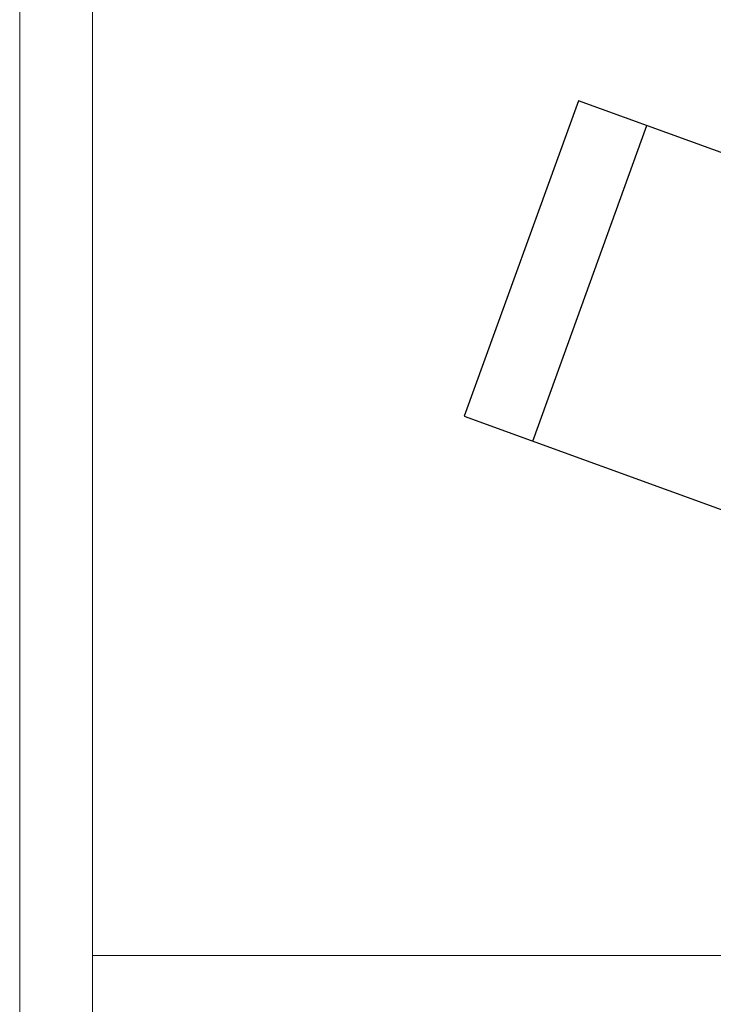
# Model space of a CAD drawing. Header units: millimetres. Extents: x 0 to 6535399, y 0 to 6021678.
# Tile 27 of 59: x 6532990.22 to 6532993.08, y 6021283.03 to 6021287.07. Entities that reach past the tile are written whole.
import ezdxf

# ---------------------------------------------------------------- set-up
doc = ezdxf.new("R2010")
doc.units = ezdxf.units.MM
for name, color, linetype, lineweight in [('Linia przekroju (ISO)', 7, 'Continuous', 25), ('PZT', 7, 'Continuous', 5), ('PZT_plac zabaw', 7, 'Continuous', 15), ('Widoczne (ISO)', 7, 'Continuous', 25)]:
    doc.layers.add(name, color=color, linetype=linetype, lineweight=lineweight)

# ---------------------------------------------------------------- blocks, each defined once
blk = doc.blocks.new('hustawka bocianie gniazdo')
at = {"layer": 'Linia przekroju (ISO)'}
blk.add_line((0, 6700), (2300, 6700), dxfattribs=at)
at = {"layer": 'Widoczne (ISO)'}
for p, q in [((0, 7200), (0, 3640)), ((2300, 7200), (0, 7200)), ((2300, 3640), (2300, 7200))]:
    blk.add_line(p, q, dxfattribs=at)

msp = doc.modelspace()

# ---------------------------------------------------------------- linework, layer by layer
at = {"layer": 'PZT', "linetype": 'ByBlock'}
for points in [[(6532990.2233, 6021274.9264), (6533040.2233, 6021274.9264), (6533040.2233, 6021449.4264), (6532990.2233, 6021449.4264)], [(6532990.5233, 6021275.2264), (6533039.9233, 6021275.2264), (6533039.9233, 6021435.2264), (6532990.5233, 6021435.2264)]]:
    msp.add_lwpolyline(points, close=True, dxfattribs=at)
at = {"layer": 'PZT', "color": 7, "lineweight": 20}
for points in [[(6532990.5233, 6021283.2264), (6532998.5233, 6021283.2264), (6532998.5233, 6021287.2264), (6532990.5233, 6021287.2264)], [(6532990.5233, 6021279.2264), (6532998.5233, 6021279.2264), (6532998.5233, 6021283.2264), (6532990.5233, 6021283.2264)]]:
    msp.add_lwpolyline(points, close=True, dxfattribs=at)

# ---------------------------------------------------------------- block references
at = {"layer": 'PZT_plac zabaw', "xscale": 0.0006, "yscale": 0.0006, "zscale": 0.0006, "rotation": 70.07572273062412}
msp.add_blockref('hustawka bocianie gniazdo', (6532996.1144, 6021283.9721), dxfattribs=at)

doc.saveas('drawing.dxf')
